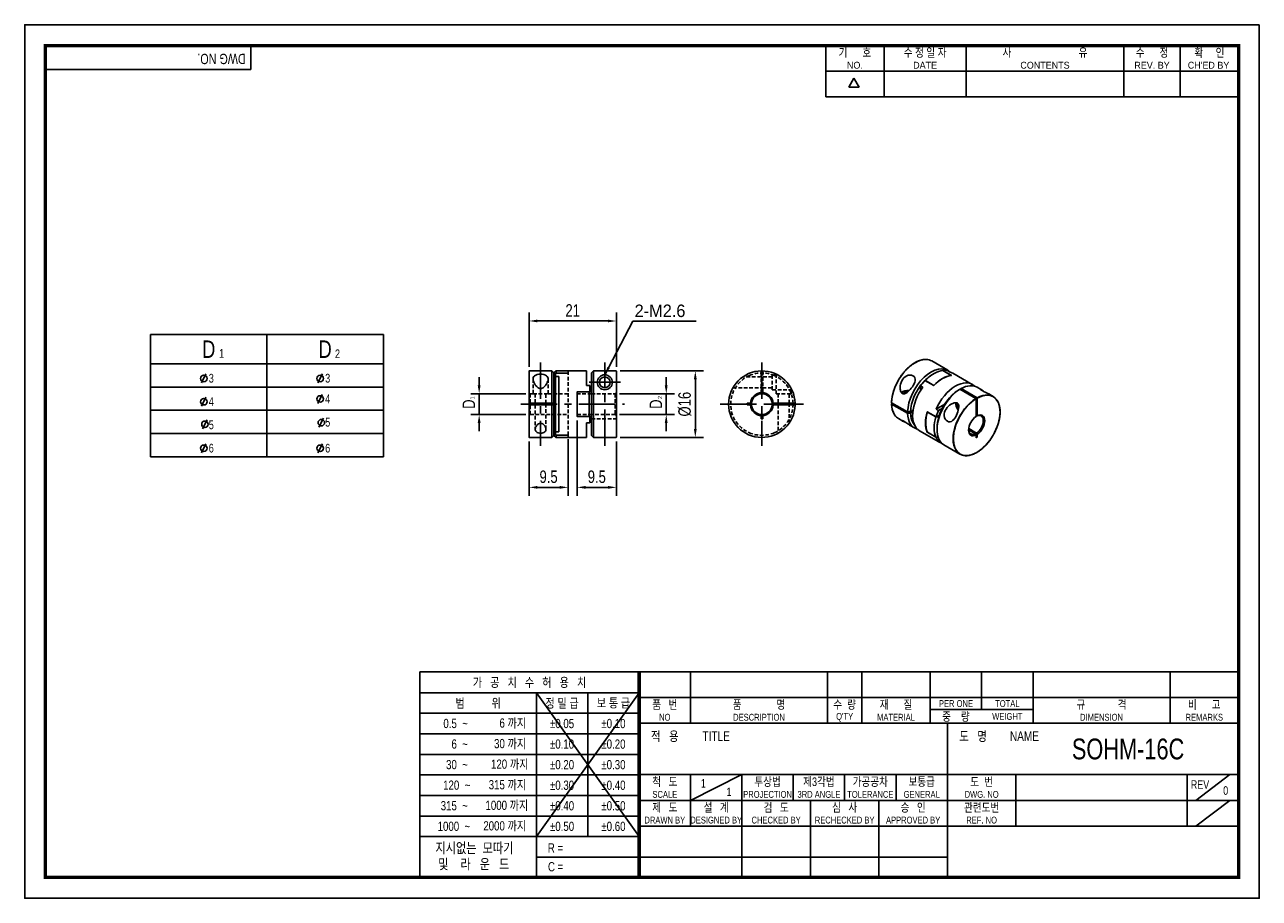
# Model space of a CAD drawing. Header units: millimetres. Extents: x 0 to 297, y 0 to 210.
import ezdxf
from ezdxf.enums import TextEntityAlignment as Align

# ---------------------------------------------------------------- set-up
doc = ezdxf.new("R2010")
doc.units = ezdxf.units.MM
doc.header["$LTSCALE"] = 7
for name, pattern in [('CENTER', [2, 1.25, -0.25, 0.25, -0.25]), ('CENTER2', [1.125, 0.75, -0.125, 0.125, -0.125]), ('DASHED', [0.75, 0.5, -0.25]), ('HIDDEN', [0.375, 0.25, -0.125]), ('HIDDEN2', [0.1875, 0.125, -0.0625]), ('PHANTOM2', [1.25, 0.625, -0.125, 0.125, -0.125, 0.125, -0.125])]:
    doc.linetypes.add(name, pattern=pattern)
doc.layers.get('0').update_dxf_attribs({"linetype": 'CONTINUOUS'})
doc.layers.get('Defpoints').update_dxf_attribs({"linetype": 'CONTINUOUS'})
for name, color, linetype in [('BM', 2, 'CONTINUOUS'), ('C', 1, 'CENTER2'), ('CT', 1, 'CENTER'), ('D', 7, 'CONTINUOUS'), ('DIM', 7, 'CONTINUOUS'), ('H', 3, 'HIDDEN'), ('HD', 4, 'DASHED'), ('P', 4, 'PHANTOM2')]:
    doc.layers.add(name, color=color, linetype=linetype)
doc.styles.get("Standard").update_dxf_attribs({"font": 'Gulim.ttf', "width": 0.8, "height": 3})
doc.dimstyles.new('LIM', dxfattribs={"dimtxt": 2, "dimasz": 2, "dimexe": 2, "dimexo": 1, "dimgap": 1, "dimtad": 1, "dimdec": 3, "dimzin": 9, "dimdsep": 46, "dimtxsty": 'Standard', "dimcen": 3, "dimclrd": 1, "dimclre": 1, "dimadec": 0, "dimazin": 0, "dimtfac": 1, "dimtdec": 3, "dimtmove": 0, "dimatfit": 3, "dimfxl": 0, "dimtolj": 1, "dimtzin": 0, "dimarcsym": 0})

# ---------------------------------------------------------------- blocks, each defined once
blk = doc.blocks.new('*D19')
at = {"layer": 'Defpoints', "color": 0}
for p in [(142.33, 138.78), (121.33, 126.73), (142.33, 126.73)]:
    blk.add_point(p, dxfattribs=at)
at = {"layer": 'DIM', "color": 1, "lineweight": -2}
for p, q in [((121.33, 127.73), (121.33, 140.78)), ((142.33, 127.73), (142.33, 140.78)), ((123.33, 138.78), (140.33, 138.78))]:
    blk.add_line(p, q, dxfattribs=at)
at = {"layer": 'DIM', "color": 1}
for points in [[(123.33, 139.11), (123.33, 138.45), (121.33, 138.78)], [(140.33, 139.11), (140.33, 138.45), (142.33, 138.78)]]:
    blk.add_solid(points, dxfattribs=at)
at = {"layer": 'DIM', "color": 0, "insert": (131.83, 141.32), "char_height": 3, "attachment_point": 5}
blk.add_mtext('\\A1;21', dxfattribs=at)
blk = doc.blocks.new('*D20')
at = {"layer": 'Defpoints', "color": 0}
for p in [(121.33, 110.83), (130.73, 111.37), (130.73, 98.78)]:
    blk.add_point(p, dxfattribs=at)
at = {"layer": 'DIM', "color": 1, "lineweight": -2}
for p, q in [((130.73, 110.37), (130.73, 96.78)), ((121.33, 109.83), (121.33, 96.78)), ((123.33, 98.78), (128.73, 98.78))]:
    blk.add_line(p, q, dxfattribs=at)
at = {"layer": 'DIM', "color": 1}
for points in [[(123.33, 99.12), (123.33, 98.45), (121.33, 98.78)], [(128.73, 99.12), (128.73, 98.45), (130.73, 98.78)]]:
    blk.add_solid(points, dxfattribs=at)
at = {"layer": 'DIM', "color": 0, "insert": (126.03, 101.32), "char_height": 3, "attachment_point": 5}
blk.add_mtext('\\A1;9.5', dxfattribs=at)
blk = doc.blocks.new('*D21')
at = {"layer": 'Defpoints', "color": 0}
for p in [(121.58, 121.28), (109.33, 116.28), (121.58, 116.28)]:
    blk.add_point(p, dxfattribs=at)
at = {"layer": 'DIM', "color": 1, "lineweight": -2}
for p, q in [((109.33, 123.28), (109.33, 125.28)), ((120.58, 121.28), (107.33, 121.28)), ((109.33, 121.28), (109.33, 116.28)), ((120.58, 116.28), (107.33, 116.28)), ((109.33, 114.28), (109.33, 112.28))]:
    blk.add_line(p, q, dxfattribs=at)
at = {"layer": 'DIM', "color": 1}
for points in [[(108.99, 123.28), (109.66, 123.28), (109.33, 121.28)], [(108.99, 114.28), (109.66, 114.28), (109.33, 116.28)]]:
    blk.add_solid(points, dxfattribs=at)
at = {"layer": 'DIM', "color": 0, "insert": (106.83, 118.78), "char_height": 3, "attachment_point": 5, "rotation": 90}
blk.add_mtext('\\A1;D', dxfattribs=at)
blk = doc.blocks.new('*D22')
at = {"layer": 'Defpoints', "color": 0}
for p in [(132.93, 115.83), (142.33, 110.83), (132.93, 98.78)]:
    blk.add_point(p, dxfattribs=at)
at = {"layer": 'DIM', "color": 1, "lineweight": -2}
for p, q in [((132.93, 114.83), (132.93, 96.78)), ((142.33, 109.83), (142.33, 96.78)), ((140.33, 98.78), (134.93, 98.78))]:
    blk.add_line(p, q, dxfattribs=at)
at = {"layer": 'DIM', "color": 1}
for points in [[(134.93, 99.12), (134.93, 98.45), (132.93, 98.78)], [(140.33, 99.12), (140.33, 98.45), (142.33, 98.78)]]:
    blk.add_solid(points, dxfattribs=at)
at = {"layer": 'DIM', "color": 0, "insert": (137.63, 101.32), "char_height": 3, "attachment_point": 5}
blk.add_mtext('\\A1;9.5', dxfattribs=at)
blk = doc.blocks.new('*D23')
at = {"layer": 'Defpoints', "color": 0}
for p in [(142.28, 126.78), (142.28, 110.78), (161.33, 110.78)]:
    blk.add_point(p, dxfattribs=at)
at = {"layer": 'DIM', "color": 1, "lineweight": -2}
for p, q in [((143.28, 126.78), (163.33, 126.78)), ((161.33, 124.78), (161.33, 112.78)), ((143.28, 110.78), (163.33, 110.78))]:
    blk.add_line(p, q, dxfattribs=at)
at = {"layer": 'DIM', "color": 1}
for points in [[(160.99, 124.78), (161.66, 124.78), (161.33, 126.78)], [(160.99, 112.78), (161.66, 112.78), (161.33, 110.78)]]:
    blk.add_solid(points, dxfattribs=at)
at = {"layer": 'DIM', "color": 0, "insert": (158.79, 118.78), "char_height": 3, "attachment_point": 5, "rotation": 90}
blk.add_mtext('\\A1;%%C16', dxfattribs=at)
blk = doc.blocks.new('*D24')
at = {"layer": 'Defpoints', "color": 0}
for p in [(142.08, 121.27), (142.08, 116.29), (154.33, 116.29)]:
    blk.add_point(p, dxfattribs=at)
at = {"layer": 'DIM', "color": 1, "lineweight": -2}
for p, q in [((154.33, 123.27), (154.33, 125.27)), ((143.08, 121.27), (156.33, 121.27)), ((154.33, 121.27), (154.33, 116.29)), ((143.08, 116.29), (156.33, 116.29)), ((154.33, 114.29), (154.33, 112.29))]:
    blk.add_line(p, q, dxfattribs=at)
at = {"layer": 'DIM', "color": 1}
for points in [[(153.99, 123.27), (154.66, 123.27), (154.33, 121.27)], [(153.99, 114.29), (154.66, 114.29), (154.33, 116.29)]]:
    blk.add_solid(points, dxfattribs=at)
at = {"layer": 'DIM', "color": 0, "insert": (151.83, 118.78), "char_height": 3, "attachment_point": 5, "rotation": 90}
blk.add_mtext('\\A1;D', dxfattribs=at)

msp = doc.modelspace()

# ---------------------------------------------------------------- linework, layer by layer
for p, q in [((54.437, 199.2323), (54.437, 205)), ((192.7139, 192.6407), (192.7139, 205)), ((206.7211, 192.6407), (206.7211, 205)), ((226.4959, 192.6407), (226.4959, 205)), ((264.3976, 192.6407), (264.3976, 205)), ((277.9928, 192.6407), (277.9928, 205)), ((54.437, 199.2323), (5, 199.2323)), ((192.7139, 198.8204), (291.588, 198.8204)), ((198.2565, 194.9765), (199.4924, 197.1172)), ((200.7283, 194.9765), (199.4924, 197.1172)), ((200.7283, 194.9765), (198.2565, 194.9765)), ((192.7139, 192.6407), (291.588, 192.6407)), ((30.2752, 135.5026), (30.2752, 106.1026)), ((30.2752, 135.5026), (86.2752, 135.5026)), ((86.2752, 135.5026), (86.2752, 106.1026)), ((43.6046, 126.0737), (42.5224, 123.8884)), ((71.6046, 126.0737), (70.5224, 123.8884)), ((43.6046, 120.4737), (42.5224, 118.2884)), ((71.5997, 121.1368), (70.5175, 118.9515)), ((43.8849, 115.0511), (42.8027, 112.8658)), ((71.8766, 115.4378), (70.7944, 113.2525)), ((43.6046, 109.2737), (42.5224, 107.0884)), ((71.6046, 109.2737), (70.5224, 107.0884)), ((30.2752, 106.1026), (86.2752, 106.1026)), ((95.0758, 54.437), (95.0758, 5)), ((147.8086, 54.437), (95.0758, 54.437)), ((292, 54.437), (147.8086, 54.437)), ((147.8086, 54.437), (147.8086, 5)), ((160.1679, 54.437), (160.1679, 42.0778)), ((193.1259, 54.437), (193.1259, 42.0778)), ((201.3654, 54.437), (201.3654, 42.0778)), ((217.8444, 54.437), (217.8444, 42.0778)), ((230.2037, 54.437), (230.2037, 45.3736)), ((242.563, 54.437), (242.563, 42.0778)), ((275.521, 54.437), (275.521, 42.0778)), ((147.8086, 49.4295), (95.0758, 49.4295)), ((147.8086, 49.4295), (123.0901, 14.8235)), ((123.0901, 49.4295), (147.8086, 14.8235)), ((123.0901, 49.4295), (123.0901, 5)), ((135.4493, 49.4295), (135.4493, 14.8235)), ((147.8086, 48.2574), (292, 48.2574)), ((217.8444, 45.3736), (242.563, 45.3736)), ((147.8086, 44.4858), (95.0758, 44.4858)), ((147.8086, 42.0778), (292, 42.0778)), ((221.9642, 5), (221.9642, 42.0778)), ((147.8086, 39.5421), (95.0758, 39.5421)), ((147.8086, 34.5984), (95.0758, 34.5984)), ((147.8086, 29.7185), (292, 29.7185)), ((160.1679, 23.5389), (172.5271, 29.7185)), ((160.1679, 29.7185), (160.1679, 17.3593)), ((172.5271, 29.7185), (172.5271, 5)), ((184.8864, 29.7185), (184.8864, 23.5389)), ((197.2457, 29.7185), (197.2457, 23.5389)), ((209.6049, 29.7185), (209.6049, 23.5389)), ((238.4432, 29.7185), (238.4432, 17.3593)), ((279.6407, 29.7185), (279.6407, 17.3593)), ((281.7006, 23.5389), (289.9401, 29.7185)), ((147.8086, 29.6547), (95.0758, 29.6547)), ((147.8086, 24.711), (95.0758, 24.711)), ((147.8086, 23.5389), (221.9642, 23.5389)), ((189.0061, 23.5389), (189.0061, 5)), ((205.4852, 23.5389), (205.4852, 5)), ((221.9642, 23.5389), (292, 23.5389)), ((281.7006, 17.3593), (289.9401, 23.5389)), ((147.8086, 19.7673), (95.0758, 19.7673)), ((147.8086, 17.3593), (292, 17.3593)), ((147.8086, 14.8235), (95.0758, 14.8235)), ((147.8086, 9.8798), (123.0901, 9.8798)), ((147.8086, 9.8798), (221.9642, 9.8798))]:
    msp.add_line(p, q)
at = {"color": 4}
for p, q in [((58.2752, 135.5026), (58.2752, 106.1026)), ((30.2752, 128.5026), (86.2752, 128.5026))]:
    msp.add_line(p, q, dxfattribs=at)
at = {"color": 1}
for p, q in [((30.2752, 122.9026), (86.2752, 122.9026)), ((30.2752, 117.3026), (86.2752, 117.3026)), ((30.2752, 111.7026), (86.2752, 111.7026))]:
    msp.add_line(p, q, dxfattribs=at)
msp.add_lwpolyline([(297, 210), (0, 210), (0, 0), (297, 0)], close=True)
msp.add_lwpolyline([(292, 205, 0.8, 0.8, 0), (5, 205, 0.8, 0.8, 0), (5, 5, 0.8, 0.8, 0), (292, 5, 0.8, 0.8, 0)], format="xyseb", close=True)
at = {"const_width": 0.824}
msp.add_lwpolyline([(147.8086, 5), (147.8086, 54.437)], dxfattribs=at)
for centre in [(43.086, 124.9698), (71.086, 124.9698), (43.086, 119.3698), (71.0812, 120.0329), (43.3663, 113.9472), (71.3581, 114.3339), (43.086, 108.1698), (71.086, 108.1698)]:
    msp.add_circle(centre, 0.787)
at = {"layer": 'BM', "linetype": 'Continuous'}
for p, q in [((222.0555, 126.9364), (218.2018, 129.1613)), ((121.3276, 126.733), (121.3276, 118.983)), ((126.8276, 126.783), (121.3776, 126.783)), ((126.8276, 118.983), (126.8276, 126.783)), ((127.3276, 126.283), (126.8276, 126.783)), ((127.8276, 126.783), (127.3276, 126.283)), ((127.3276, 125.6568), (127.3276, 126.283)), ((127.7276, 126.0909), (127.3276, 125.6568)), ((127.3276, 125.6568), (127.3276, 118.983)), ((127.7276, 126.1992), (130.7276, 126.1992)), ((127.7276, 126.1992), (127.7276, 125.3974)), ((127.7276, 125.3974), (127.7276, 112.1686)), ((127.7276, 125.3974), (128.5276, 125.3974)), ((130.6776, 126.783), (127.8276, 126.783)), ((127.8276, 126.2118), (127.8276, 126.783)), ((128.5276, 125.3974), (128.5276, 112.1686)), ((135.1276, 126.783), (130.7276, 126.783)), ((130.7276, 126.1992), (130.7276, 126.783)), ((135.1276, 126.783), (135.1276, 123.283)), ((136.8276, 126.7805), (136.3276, 126.2803)), ((136.3276, 121.783), (136.3276, 126.2803)), ((136.8276, 110.783), (136.8276, 126.7805)), ((136.8276, 126.7805), (142.2776, 126.7805)), ((142.3276, 110.833), (142.3276, 126.7305)), ((218.7626, 126.1319), (218.409, 125.9278)), ((220.8132, 126.9208), (222.9345, 125.696)), ((220.8132, 126.9208), (220.8132, 126.8715)), ((222.8769, 125.7139), (220.8617, 126.8774)), ((222.8888, 125.7117), (220.8705, 126.8771)), ((221.8739, 126.8785), (222.4396, 126.5519)), ((227.9245, 123.5479), (223.2576, 126.2423)), ((132.9276, 115.783), (132.9276, 121.783)), ((135.9276, 121.783), (132.9276, 121.783)), ((135.9276, 123.283), (135.1276, 123.283)), ((135.9276, 121.783), (135.9276, 123.283)), ((135.934, 121.783), (136.3276, 121.783)), ((136.3276, 115.783), (136.3276, 121.783)), ((215.5099, 123.2042), (216.0756, 122.8776)), ((215.5099, 123.2042), (215.5099, 122.0433)), ((216.3669, 124.2452), (216.2877, 124.1918)), ((216.2877, 124.1654), (216.2877, 124.1918)), ((216.5706, 124.4713), (218.6919, 123.2465)), ((216.6635, 124.4536), (218.6788, 123.2901)), ((224.9851, 122.374), (224.6316, 122.1697)), ((224.9851, 122.374), (228.8389, 120.149)), ((224.9994, 122.3821), (225.268, 122.5373)), ((225.268, 122.5373), (229.1217, 120.3123)), ((230.182, 122.2445), (229.1266, 122.8539)), ((121.3276, 118.583), (121.3276, 118.983)), ((121.3276, 118.983), (121.3776, 118.983)), ((126.8276, 118.983), (121.3776, 118.983)), ((126.8276, 118.983), (127.3276, 118.983)), ((127.3276, 118.583), (127.3276, 118.983)), ((135.8276, 115.8144), (135.8276, 121.7515)), ((173.7811, 118.983), (174.5879, 118.983)), ((173.7811, 118.583), (173.7811, 118.983)), ((174.5879, 118.983), (174.8387, 118.983)), ((179.8227, 118.983), (180.0734, 118.983)), ((180.0734, 118.983), (185.2781, 118.983)), ((185.2781, 118.983), (185.3282, 118.983)), ((212.4004, 116.9065), (208.5467, 119.1314)), ((208.5467, 118.8457), (208.7942, 118.9886)), ((212.4004, 116.5799), (208.5467, 118.8048)), ((228.8742, 115.8381), (228.8742, 120.0877)), ((229.1571, 120.251), (229.1571, 116.0014)), ((232.9803, 120.6289), (231.9224, 121.2397)), ((121.3276, 118.583), (121.3276, 110.833)), ((121.3776, 118.583), (121.3276, 118.583)), ((126.8276, 118.583), (121.3776, 118.583)), ((126.8276, 110.783), (126.8276, 118.583)), ((127.3276, 118.583), (126.8276, 118.583)), ((127.3276, 118.583), (127.3276, 111.9091)), ((174.5879, 118.583), (173.7811, 118.583)), ((174.8387, 118.583), (174.5879, 118.583)), ((180.0734, 118.583), (179.8227, 118.583)), ((185.2781, 118.583), (180.0734, 118.583)), ((185.3282, 118.583), (185.2781, 118.583)), ((212.4004, 116.9065), (213.1076, 116.9066)), ((213.1076, 116.58), (212.4004, 116.5799)), ((213.688, 117.2416), (213.1076, 116.9066)), ((213.1076, 116.58), (213.6451, 116.8903)), ((219.2461, 115.7149), (217.1248, 116.9397)), ((219.1665, 115.7249), (217.1512, 116.8884)), ((220.046, 116.1767), (219.2461, 115.7149)), ((219.2474, 117.5936), (221.3263, 118.7939)), ((219.8131, 117.267), (219.2474, 117.5936)), ((219.8131, 117.267), (220.758, 117.8126)), ((228.9803, 115.8987), (228.8742, 115.96)), ((229.1571, 116.0014), (228.9803, 115.8987)), ((135.9276, 115.783), (132.9276, 115.783)), ((135.1276, 114.283), (135.1276, 110.783)), ((135.9276, 114.283), (135.1276, 114.283)), ((135.9276, 114.283), (135.9276, 115.783)), ((136.3276, 115.783), (135.934, 115.783)), ((136.3276, 111.283), (136.3276, 115.783)), ((210.2018, 115.3049), (211.2596, 114.6942)), ((213, 113.6893), (214.0555, 113.08)), ((219.3227, 115.7592), (219.9125, 115.773)), ((219.4697, 113.0679), (219.4697, 112.6597)), ((227.0945, 112.9181), (228.9803, 111.8293)), ((121.3776, 110.783), (126.8276, 110.783)), ((126.8276, 110.783), (127.3276, 111.283)), ((127.3276, 111.9091), (127.7276, 111.4751)), ((127.3276, 111.283), (127.3276, 111.9091)), ((127.3276, 111.283), (127.8276, 110.783)), ((127.7276, 112.1686), (127.7276, 111.3668)), ((127.7276, 112.1686), (128.5276, 112.1686)), ((127.7276, 111.3668), (130.7276, 111.3668)), ((127.8276, 110.783), (127.8276, 111.3541)), ((127.8276, 110.783), (130.6776, 110.783)), ((130.7276, 110.783), (130.7276, 111.3668)), ((130.7276, 110.783), (135.1276, 110.783)), ((136.3276, 111.283), (136.8276, 110.783)), ((136.8276, 110.783), (142.2776, 110.783)), ((215.2576, 112.3859), (219.9245, 109.6915)), ((217.1248, 112.0407), (217.1407, 112.0499)), ((219.2461, 110.816), (217.1248, 112.0407)), ((217.1512, 112.0408), (219.1665, 110.8773)), ((217.159, 112.0316), (219.1774, 110.8663)), ((219.7269, 110.8697), (219.2214, 110.8578)), ((219.2461, 110.816), (219.3227, 110.8602)), ((219.8131, 109.9186), (219.2474, 110.2451)), ((220.0748, 110.0697), (219.8131, 109.9186)), ((228.6975, 111.666), (227.0768, 112.6017)), ((228.8742, 111.3592), (228.6975, 111.666)), ((228.8742, 110.7005), (228.8742, 111.3592)), ((228.8742, 111.0271), (229.1571, 110.8638)), ((229.1571, 110.8638), (228.8742, 110.7005)), ((228.9803, 111.8293), (229.1571, 111.5225)), ((229.1571, 111.5225), (229.1571, 110.8638)), ((221.1266, 108.9975), (224.9803, 106.7725))]:
    msp.add_line(p, q, dxfattribs=at)
at = {"layer": 'BM', "linetype": 'HIDDEN2'}
for p, q in [((127.3276, 125.6568), (127.7963, 126.1654)), ((127.7963, 126.1654), (127.7276, 126.0909)), ((127.7276, 125.3974), (128.5276, 125.3974)), ((136.3276, 121.275), (136.3276, 116.291)), ((127.7963, 111.4006), (127.3276, 111.9091)), ((127.7276, 111.4751), (127.7963, 111.4006))]:
    msp.add_line(p, q, dxfattribs=at)
at = {"layer": 'BM', "linetype": 'Continuous'}
for radius in [1.8, 1.3]:
    msp.add_circle((139.5526, 124.033), radius, dxfattribs=at)
for centre, radius, start, end in [((121.3776, 126.733), 0.05, 90, 180), ((130.6776, 126.733), 0.05, 0, 90), ((142.2776, 126.7305), 0.05, 359.990935, 89.991042), ((177.3307, 118.783), 8, 1.432544, 358.567456), ((222.8638, 125.6684), 0.05, 29.3435, 60), ((132.9776, 121.733), 0.05, 90, 180), ((135.8572, 121.7533), 0.0297, 86.78028, 183.466706), ((216.4473, 124.6614), 0.2999, 309.833443, 316.135373), ((177.3307, 118.783), 2.75, 4.170648, 175.829352), ((177.3307, 118.783), 2.5, 175.411434, 184.588566), ((177.3307, 118.783), 2.5, 4.588566, 175.411434), ((177.3307, 118.783), 2.5, 355.411434, 4.588566), ((177.3307, 118.783), 8, 358.567456, 1.432544), ((213.3946, 118.7567), 4.8629, 179.195635, 211.589664), ((228.7965, 120.0837), 0.0778, 2.957845, 57.031749), ((229.0795, 120.2471), 0.0776, 2.902671, 57.086923), ((132.9776, 115.833), 0.05, 180, 270), ((177.3307, 118.783), 2.75, 184.170648, 355.829352), ((177.3307, 118.783), 2.5, 184.588566, 355.411434), ((224.1393, 114.4837), 7.4104, 160.919647, 199.131124), ((217.184, 116.8922), 0.05, 136.744899, 163.910662), ((135.8572, 115.8126), 0.0297, 176.488176, 273.264838), ((121.3776, 110.833), 0.05, 180, 270), ((130.6776, 110.833), 0.05, 270, 0), ((142.2776, 110.833), 0.05, 270, 0), ((217.184, 112.0749), 0.05, 203.387007, 240)]:
    msp.add_arc(centre, radius, start, end, dxfattribs=at)
for centre, major_axis, ratio, start_param, end_param in [((214.2018, 122.2331), (4, 6.9282), 0.57735027, 0.27588728, 2.33119189), ((218.0555, 120.0082), (4, 6.9282), 0.57735027, 6.13235386, 8.61437719), ((214.2018, 122.2331), (4, 6.9282), 0.57735027, 0, 0.27588728), ((218.409, 119.804), (3.75, 6.4952), 0.57735027, 0.78539816, 1.19691501), ((218.7626, 119.5999), (4, 6.9282), 0.57735027, 0.40523802, 1.1655583), ((220.7779, 118.4364), (4, 6.9282), 0.57735027, 0.40523802, 1.1655583), ((220.8132, 118.416), (4, 6.9282), 0.57735027, 0.40100139, 1.16979494), ((218.6919, 119.6407), (4, 6.9282), 0.57735027, 0.18799175, 0.40100139), ((219.2576, 119.3141), (-4, -6.9282), 0.57735027, 3.14159265, 3.3295844), ((222.8638, 125.6684), (-0.025, -0.0433), 0.57735027, 3.14159265, 3.54683068), ((222.8638, 125.6684), (-0.0058, 0.0497), 0.75036737, 5.10844725, 5.77457469), ((212.4163, 121.0186), (1.8, 0), 0.57735027, 1.37619753, 2.57649841), ((212.4163, 121.0186), (1.3, 0), 0.57735027, 1.53200613, 2.75647357), ((218.409, 119.804), (3.75, 6.4952), 0.57735027, 1.19691501, 2.32952466), ((219.2576, 119.3141), (4, 6.9282), 0.57735027, 1.38280458, 3.14159265), ((218.6919, 119.6407), (4, 6.9282), 0.57735027, 1.16979494, 1.38280458), ((218.6919, 123.2598), (0.025, 0.0433), 0.57735027, 1.1655583, 1.80214149), ((218.6919, 123.2598), (-0.036, 0.0347), 0.32189358, 4.52857343, 5.36820566), ((225.1266, 115.9257), (-4, -6.9282), 0.57735027, 3.95199342, 6.28318531), ((223.9245, 116.6197), (-4, -6.9282), 0.57735027, 2.99076121, 4.90038073), ((224.773, 116.1298), (-3.75, -6.4952), 0.57735027, 3.95366065, 5.0862703), ((229.0157, 113.6803), (3.975, 6.8849), 0.57735027, 0.81055805, 7.04342358), ((225.1266, 115.9257), (-4, -6.9282), 0.57735027, 3.14159265, 3.90198821), ((214.2018, 122.2331), (4, 6.9282), 0.57735027, 2.3811971, 2.86517823), ((228.9803, 113.7007), (-4, -6.9282), 0.57735027, 3.95199342, 6.00721553), ((225.2857, 118.0792), (-0.9, 1.5588), 0.57735027, 0.56218813, 1.76720804), ((225.2857, 118.0792), (-0.65, 1.1258), 0.57735027, 0.38465967, 1.6117436), ((228.9803, 113.7007), (-4, -6.9282), 0.57735027, 3.41863251, 3.90198821), ((228.9803, 113.7007), (-4, -6.9282), 0.57735027, 2.86414626, 3.41863251), ((214.2018, 122.2331), (4, 6.9282), 0.57735027, 2.86517823, 3.14159265), ((218.0555, 120.0082), (4, 6.9282), 0.57735027, 2.3811971, 3.2924241), ((218.409, 119.804), (3.75, 6.4952), 0.57735027, 2.38286432, 2.94909433), ((222.3688, 117.5178), (-4, -6.9282), 0.57735027, 5.11339037, 5.88218392), ((222.4042, 117.4974), (-4, -6.9282), 0.57735027, 5.117627, 5.87794729), ((217.184, 116.8922), (0.048, -0.0139), 0.32189358, 3.14206506, 4.0565723), ((217.184, 116.8922), (-0.025, -0.0433), 0.57735027, 4.48104382, 5.117627), ((224.4902, 116.2931), (-4, -6.9282), 0.57735027, 4.90038073, 5.11339037), ((229.0157, 113.6803), (1.375, 2.3816), 0.57735027, 0.8581897, 3.85419928), ((228.8389, 113.7824), (-1.25, -2.1651), 0.57735027, 0.86548374, 3.84690524), ((229.0157, 113.6803), (-1.375, -2.3816), 0.57735027, 0.8581897, 3.85419928), ((224.4195, 116.3339), (-4, -6.9282), 0.57735027, 5.117627, 5.87794729), ((224.773, 116.1298), (-3.75, -6.4952), 0.57735027, 5.0862703, 5.49778714), ((217.184, 112.0749), (0.0459, 0.0198), 0.75036737, 3.14208066, 3.65020328), ((217.184, 112.0749), (0.025, 0.0433), 0.57735027, 2.73635463, 3.14159265), ((224.4902, 116.2931), (-4, -6.9282), 0.57735027, 5.88218392, 6.09519356), ((223.9245, 116.6197), (4, 6.9282), 0.57735027, 2.95360091, 3.2924241), ((228.8389, 113.7824), (1.25, 2.1651), 0.57735027, 2.40502206, 3.84690524), ((228.9803, 113.7007), (-4, -6.9282), 0.57735027, 6.00721553, 6.56015601)]:
    msp.add_ellipse(centre, major_axis=major_axis, ratio=ratio, start_param=start_param, end_param=end_param, dxfattribs=at)
for points, knots in [([(216.9462, 129.5308), (216.902, 129.5342), (216.7947, 129.5422), (216.5946, 129.5405), (216.3612, 129.5257), (216.1213, 129.4953), (215.878, 129.4502), (215.6312, 129.3903), (215.3814, 129.3157), (215.1293, 129.2266), (214.8753, 129.1232), (214.62, 129.0056), (214.3638, 128.8742), (214.1073, 128.7292), (213.8511, 128.5709), (213.5956, 128.3997), (213.3414, 128.2159), (213.089, 128.0199), (212.8389, 127.8121), (212.5916, 127.5929), (212.3476, 127.3627), (212.1074, 127.1221), (211.8714, 126.8716), (211.6403, 126.6116), (211.4144, 126.3426), (211.1941, 126.0653), (210.98, 125.7802), (210.7725, 125.4878), (210.5719, 125.1889), (210.3788, 124.8839), (210.1934, 124.5735), (210.0163, 124.2583), (209.8476, 123.939), (209.6878, 123.6162), (209.5372, 123.2906), (209.3962, 122.9629), (209.2649, 122.6337), (209.1437, 122.3036), (209.0328, 121.9734), (208.9324, 121.6437), (208.8428, 121.3152), (208.7641, 120.9885), (208.6965, 120.6643), (208.6402, 120.3435), (208.5951, 120.0259), (208.5619, 119.715), (208.54, 119.4171), (208.5352, 119.2455), (208.5328, 119.1526)], [0, 0, 0, 0, 0.01183082, 0.03380166, 0.05578905, 0.07779143, 0.09980673, 0.12183268, 0.143867, 0.16590761, 0.18795265, 0.21000057, 0.2320501, 0.25410023, 0.27615002, 0.29819899, 0.32024679, 0.34229322, 0.36433816, 0.38638157, 0.40842346, 0.4304639, 0.45250298, 0.4745408, 0.49657749, 0.51861321, 0.54064809, 0.5626823, 0.58471598, 0.6067493, 0.62878242, 0.65081551, 0.6728487, 0.69488212, 0.71691594, 0.73895033, 0.76098545, 0.78302145, 0.80505851, 0.82709677, 0.84913638, 0.87117748, 0.8932202, 0.91526464, 0.93731086, 0.9593589, 0.98140873, 1, 1, 1, 1]), ([(124.1026, 122.5642), (123.8136, 122.5642), (123.55, 122.699), (123.1305, 123.0296), (122.9618, 123.227), (122.5403, 123.8262), (122.3628, 124.248), (122.2668, 125.0133), (122.3609, 125.369), (122.9798, 125.864), (123.5273, 125.9996), (124.6618, 126.002), (125.2152, 125.868), (125.8406, 125.3758), (125.938, 125.0223), (125.8442, 124.2515), (125.6664, 123.8288), (125.2437, 123.2274), (125.0753, 123.0303), (124.655, 122.6988), (124.3915, 122.5642), (124.1026, 122.5642)], [0, 0, 0, 0, 0.0625, 0.0625, 0.125, 0.125, 0.25, 0.25, 0.375, 0.375, 0.5, 0.5, 0.625, 0.625, 0.75, 0.75, 0.875, 0.875, 0.9375, 0.9375, 1, 1, 1, 1]), ([(127.8276, 126.2118), (127.8276, 126.2102), (127.827, 126.208), (127.8259, 126.2055), (127.8251, 126.2036), (127.824, 126.2015), (127.8227, 126.1993)], [0, 0, 0, 0, 0.190923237, 0.190923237, 0.190923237, 0.332297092, 0.332297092, 0.332297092, 0.332297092]), ([(211.1435, 121.3298), (210.9392, 121.4478), (210.8032, 121.6947), (210.6453, 122.2158), (210.615, 122.4973), (210.619, 123.333), (210.7482, 123.897), (211.26, 124.8956), (211.6683, 125.345), (212.6809, 125.8284), (213.2805, 125.8384), (214.0863, 125.3792), (214.2671, 124.9223), (214.1359, 123.934), (213.8635, 123.4086), (213.212, 122.4797), (212.8309, 122.0597), (212.2288, 121.5661), (212.0208, 121.4226), (211.5845, 121.2433), (211.3478, 121.2119), (211.1435, 121.3298)], [0, 0, 0, 0, 0.0625, 0.0625, 0.125, 0.125, 0.25, 0.25, 0.375, 0.375, 0.5, 0.5, 0.625, 0.625, 0.75, 0.75, 0.875, 0.875, 0.9375, 0.9375, 1, 1, 1, 1]), ([(220.8707, 126.8769), (220.8702, 126.8772), (220.8693, 126.8775), (220.8682, 126.8776), (220.8666, 126.8778), (220.8644, 126.8777), (220.8617, 126.8774)], [0.696801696, 0.696801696, 0.696801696, 0.696801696, 0.822840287, 0.822840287, 0.822840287, 1, 1, 1, 1]), ([(230.7638, 121.8026), (230.5979, 121.9414), (230.4573, 122.0564), (230.1696, 122.2633), (230.0493, 122.3197), (229.9893, 122.3004), (229.9903, 122.2764), (230.0718, 122.1869), (230.1602, 122.1177), (230.4461, 121.953), (230.6373, 121.861), (231.0023, 121.6926), (231.1833, 121.6117), (231.5626, 121.4331), (231.7587, 121.3334), (231.9258, 121.2372)], [0.167880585, 0.167880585, 0.167880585, 0.167880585, 0.25, 0.25, 0.375, 0.375, 0.4375, 0.4375, 0.5, 0.5, 0.5625, 0.5625, 0.625, 0.625, 0.704935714, 0.704935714, 0.704935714, 0.704935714]), ([(208.5467, 118.8048), (208.5444, 118.8061), (208.5424, 118.8076), (208.5406, 118.8091), (208.5375, 118.8117), (208.5351, 118.8148), (208.5337, 118.8179), (208.5323, 118.821), (208.5318, 118.8243), (208.5322, 118.8275), (208.5326, 118.8308), (208.5341, 118.834), (208.5363, 118.8369), (208.5386, 118.8399), (208.5418, 118.8427), (208.5456, 118.845), (208.546, 118.8452), (208.5463, 118.8455), (208.5467, 118.8457)], [0, 0, 0, 0, 0.12109108, 0.12109108, 0.12109108, 0.33578319, 0.33578319, 0.33578319, 0.55049793, 0.55049793, 0.55049793, 0.76526946, 0.76526946, 0.76526946, 0.98010745, 0.98010745, 0.98010745, 1, 1, 1, 1]), ([(208.5321, 119.1527), (208.532, 119.1519), (208.532, 119.1512), (208.5321, 119.1505), (208.5324, 119.1473), (208.5336, 119.144), (208.5357, 119.141), (208.5378, 119.138), (208.5408, 119.1352), (208.5445, 119.1328), (208.5452, 119.1323), (208.5459, 119.1319), (208.5467, 119.1314)], [0.481984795, 0.481984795, 0.481984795, 0.481984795, 0.530317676, 0.530317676, 0.530317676, 0.745168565, 0.745168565, 0.745168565, 0.959952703, 0.959952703, 0.959952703, 1, 1, 1, 1]), ([(224.3797, 119.0258), (224.584, 118.9079), (224.6751, 118.6869), (224.7379, 118.2206), (224.7177, 117.9684), (224.592, 117.2029), (224.4193, 116.6641), (223.9461, 115.6432), (223.6279, 115.1417), (222.8403, 114.5285), (222.3573, 114.4511), (221.5533, 114.9092), (221.2568, 115.4329), (221.1626, 116.5514), (221.3437, 117.1295), (221.955, 118.0816), (222.3797, 118.4764), (223.1038, 118.8996), (223.3623, 119.014), (223.8939, 119.1382), (224.1754, 119.1438), (224.3797, 119.0258)], [0, 0, 0, 0, 0.0625, 0.0625, 0.125, 0.125, 0.25, 0.25, 0.375, 0.375, 0.5, 0.5, 0.625, 0.625, 0.75, 0.75, 0.875, 0.875, 0.9375, 0.9375, 1, 1, 1, 1]), ([(226.2411, 106.4024), (226.2664, 106.4002), (226.3579, 106.3923), (226.5401, 106.3922), (226.7721, 106.4037), (227.0112, 106.4311), (227.2537, 106.4731), (227.4999, 106.53), (227.7491, 106.6016), (228.0008, 106.6877), (228.2545, 106.7883), (228.5096, 106.9029), (228.7656, 107.0315), (229.022, 107.1737), (229.2784, 107.3293), (229.534, 107.4979), (229.7885, 107.6791), (230.0414, 107.8727), (230.292, 108.0781), (230.5399, 108.295), (230.7846, 108.523), (231.0257, 108.7614), (231.2625, 109.01), (231.4947, 109.2681), (231.7217, 109.5353), (231.9432, 109.8109), (232.1586, 110.0945), (232.3675, 110.3854), (232.5695, 110.683), (232.7642, 110.9868), (232.9512, 111.2962), (233.1301, 111.6104), (233.3005, 111.9289), (233.4622, 112.251), (233.6147, 112.5761), (233.7577, 112.9035), (233.891, 113.2324), (234.0143, 113.5624), (234.1274, 113.8926), (234.2299, 114.2225), (234.3218, 114.5513), (234.4027, 114.8784), (234.4726, 115.2031), (234.5313, 115.5248), (234.5786, 115.8428), (234.6145, 116.1564), (234.6388, 116.465), (234.6516, 116.7681), (234.6528, 117.0649), (234.6424, 117.3549), (234.6203, 117.6375), (234.5867, 117.9121), (234.5415, 118.1781), (234.485, 118.435), (234.417, 118.6822), (234.338, 118.9192), (234.2477, 119.1459), (234.1473, 119.3598), (234.0404, 119.5562), (233.9705, 119.6634), (233.9329, 119.7206)], [0, 0, 0, 0, 0.00539582, 0.02284348, 0.04030447, 0.05777766, 0.07526148, 0.09275412, 0.11025378, 0.12775876, 0.14526754, 0.16277884, 0.18029161, 0.19780502, 0.21531828, 0.23283095, 0.25034275, 0.26785349, 0.28536305, 0.3028714, 0.32037854, 0.33788451, 0.35538938, 0.37289324, 0.39039619, 0.40789833, 0.42539978, 0.44290067, 0.46040112, 0.47790126, 0.49540121, 0.5129011, 0.53040106, 0.54790119, 0.5654016, 0.58290243, 0.60040381, 0.61790588, 0.63540875, 0.65291255, 0.67041741, 0.68792343, 0.70543071, 0.72293933, 0.74044937, 0.75796086, 0.77547377, 0.79298805, 0.81050356, 0.82802007, 0.84553724, 0.86305444, 0.88057086, 0.89808556, 0.91559735, 0.9331048, 0.95060623, 0.96809983, 0.98558367, 1, 1, 1, 1]), ([(124.1026, 111.8261), (124.5105, 111.8261), (124.8906, 111.9383), (125.342, 112.313), (125.4216, 112.5658), (125.376, 113.1027), (125.2577, 113.391), (124.9432, 113.7904), (124.8151, 113.9171), (124.4986, 114.1183), (124.3015, 114.1903), (123.8984, 114.1892), (123.7014, 114.1159), (123.3867, 113.9142), (123.2585, 113.7865), (122.9481, 113.3908), (122.8281, 113.0982), (122.7841, 112.5644), (122.8638, 112.3124), (123.3136, 111.939), (123.6946, 111.8261), (124.1026, 111.8261)], [0, 0, 0, 0, 0.125, 0.125, 0.25, 0.25, 0.375, 0.375, 0.4375, 0.4375, 0.5, 0.5, 0.5625, 0.5625, 0.625, 0.625, 0.75, 0.75, 0.875, 0.875, 1, 1, 1, 1]), ([(213.0022, 113.6885), (212.835, 113.7852), (212.6506, 113.9053), (212.3013, 114.1481), (212.1415, 114.2638), (211.8121, 114.4964), (211.6375, 114.6154), (211.353, 114.7793), (211.2496, 114.8206), (211.133, 114.8455), (211.1122, 114.834), (211.1264, 114.7726), (211.2373, 114.6956), (211.5592, 114.5506), (211.728, 114.4868), (211.9296, 114.4131)], [0.294540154, 0.294540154, 0.294540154, 0.294540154, 0.375, 0.375, 0.4375, 0.4375, 0.5, 0.5, 0.5625, 0.5625, 0.625, 0.625, 0.75, 0.75, 0.831827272, 0.831827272, 0.831827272, 0.831827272]), ([(219.1665, 115.7249), (219.1676, 115.7289), (219.1696, 115.7327), (219.1721, 115.7361), (219.1747, 115.7395), (219.1779, 115.7425), (219.1815, 115.745), (219.1835, 115.7465), (219.1857, 115.7478), (219.188, 115.7489)], [0, 0, 0, 0, 0.190923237, 0.190923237, 0.190923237, 0.383380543, 0.383380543, 0.383380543, 0.494745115, 0.494745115, 0.494745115, 0.494745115]), ([(127.8227, 111.3666), (127.8241, 111.3642), (127.8253, 111.362), (127.8261, 111.3599), (127.8271, 111.3576), (127.8276, 111.3556), (127.8276, 111.3541)], [0.668033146, 0.668033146, 0.668033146, 0.668033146, 0.822840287, 0.822840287, 0.822840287, 1, 1, 1, 1]), ([(219.2214, 110.8578), (219.2131, 110.8576), (219.2046, 110.8582), (219.1968, 110.8597), (219.1913, 110.8607), (219.186, 110.8622), (219.1814, 110.8643), (219.1776, 110.866), (219.1742, 110.868), (219.1716, 110.8704), (219.1693, 110.8725), (219.1675, 110.8748), (219.1665, 110.8773)], [0, 0, 0, 0, 0.36609312, 0.36609312, 0.36609312, 0.61908081, 0.61908081, 0.61908081, 0.82284029, 0.82284029, 0.82284029, 1, 1, 1, 1])]:
    msp.add_open_spline(points, degree=3, knots=knots, dxfattribs=at)
at = {"layer": 'BM', "linetype": 'HIDDEN2'}
for points, knots in [([(127.7963, 126.1654), (127.8019, 126.1715), (127.8075, 126.1779), (127.8123, 126.1842), (127.8157, 126.1886), (127.8188, 126.193), (127.8213, 126.197), (127.8234, 126.2003), (127.825, 126.2034), (127.8261, 126.206), (127.8271, 126.2083), (127.8276, 126.2103), (127.8276, 126.2118)], [0, 0, 0, 0, 0.36609312, 0.36609312, 0.36609312, 0.61908081, 0.61908081, 0.61908081, 0.82284029, 0.82284029, 0.82284029, 1, 1, 1, 1]), ([(127.8227, 126.1993), (127.8223, 126.1985), (127.8218, 126.1977), (127.8213, 126.1969), (127.8186, 126.1926), (127.8152, 126.1879), (127.8115, 126.1832), (127.8069, 126.1772), (127.8016, 126.1712), (127.7963, 126.1654)], [0.332297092, 0.332297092, 0.332297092, 0.332297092, 0.383380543, 0.383380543, 0.383380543, 0.654282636, 0.654282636, 0.654282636, 1, 1, 1, 1]), ([(127.7963, 111.4006), (127.8019, 111.3944), (127.8075, 111.388), (127.8123, 111.3817), (127.8157, 111.3774), (127.8188, 111.373), (127.8213, 111.369), (127.8218, 111.3682), (127.8223, 111.3674), (127.8227, 111.3666)], [0, 0, 0, 0, 0.366093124, 0.366093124, 0.366093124, 0.619080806, 0.619080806, 0.619080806, 0.668033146, 0.668033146, 0.668033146, 0.668033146]), ([(127.8276, 111.3541), (127.8276, 111.3558), (127.827, 111.358), (127.8259, 111.3605), (127.8248, 111.363), (127.8232, 111.366), (127.8213, 111.3691), (127.8186, 111.3734), (127.8152, 111.3781), (127.8115, 111.3828), (127.8069, 111.3887), (127.8016, 111.3948), (127.7963, 111.4006)], [0, 0, 0, 0, 0.19092324, 0.19092324, 0.19092324, 0.38338054, 0.38338054, 0.38338054, 0.65428264, 0.65428264, 0.65428264, 1, 1, 1, 1])]:
    msp.add_open_spline(points, degree=3, knots=knots, dxfattribs=at)
at = {"layer": 'C'}
msp.add_line((147.8086, 49.4295), (147.8086, 49.3961), dxfattribs=at)
at = {"layer": 'CT'}
for p, q in [((124.1026, 128.783), (124.1026, 108.783)), ((139.5526, 108.783), (139.5526, 128.7805)), ((177.3307, 128.783), (177.3307, 108.783)), ((135.7526, 124.033), (143.3526, 124.033)), ((119.3276, 118.783), (144.3276, 118.783)), ((167.3307, 118.783), (187.3307, 118.783))]:
    msp.add_line(p, q, dxfattribs=at)
at = {"layer": 'H'}
msp.add_line((147.8086, 49.3128), (147.8086, 49.2711), dxfattribs=at)
at = {"layer": 'HD', "linetype": 'HIDDEN2'}
for p, q in [((122.3026, 124.8174), (122.3026, 121.283)), ((125.9026, 121.283), (125.9026, 124.817)), ((130.7276, 111.3668), (130.7276, 126.1992)), ((177.1307, 125.333), (172.7352, 125.333)), ((177.1307, 126.2803), (177.1307, 126.7805)), ((177.1307, 126.2803), (177.1307, 121.783)), ((177.5307, 126.7805), (177.5307, 126.2803)), ((177.5307, 121.783), (177.5307, 126.2803)), ((179.8307, 125.333), (177.5307, 125.333)), ((179.8307, 122.233), (179.8307, 125.833)), ((181.1119, 125.833), (179.8307, 125.833)), ((180.7807, 125.9998), (180.7807, 121.283)), ((170.3738, 122.733), (177.1307, 122.733)), ((177.1307, 121.783), (177.1307, 121.275)), ((177.5307, 122.733), (179.8307, 122.733)), ((177.5307, 121.275), (177.5307, 121.783)), ((179.8307, 122.233), (184.5474, 122.233)), ((184.3807, 121.283), (184.3807, 122.5642)), ((121.5776, 121.283), (121.3276, 121.533)), ((121.5776, 121.283), (121.5776, 118.983)), ((122.3026, 121.283), (121.5776, 121.283)), ((122.3026, 121.283), (125.9026, 121.283)), ((122.8026, 121.283), (122.8026, 118.983)), ((125.4026, 118.983), (125.4026, 121.283)), ((130.7276, 121.283), (125.9026, 121.283)), ((126.8276, 118.583), (126.8276, 118.983)), ((136.3276, 121.283), (132.9276, 121.283)), ((136.3276, 121.275), (142.0776, 121.275)), ((142.0776, 121.275), (142.3276, 121.5257)), ((142.0776, 121.275), (142.0776, 116.291)), ((180.7807, 121.283), (184.3807, 121.283)), ((181.2807, 121.283), (181.2807, 118.983)), ((183.8807, 118.983), (183.8807, 121.283)), ((121.3276, 116.033), (121.5776, 116.283)), ((121.5776, 116.283), (121.5776, 118.583)), ((121.5776, 116.283), (130.7276, 116.283)), ((122.8026, 118.583), (122.8026, 112.7483)), ((125.4026, 112.7485), (125.4026, 118.583)), ((132.9276, 116.283), (136.3276, 116.283)), ((142.0776, 116.291), (136.3276, 116.291)), ((142.3276, 116.0403), (142.0776, 116.291)), ((177.1307, 116.291), (177.1307, 115.783)), ((177.5307, 115.783), (177.5307, 116.291)), ((181.2807, 118.583), (181.2807, 111.8261)), ((183.8807, 114.1875), (183.8807, 118.583)), ((136.3276, 115.2334), (142.3276, 115.2334)), ((177.1307, 115.783), (177.1307, 115.2334)), ((177.1307, 115.2334), (177.5307, 115.2334)), ((177.5307, 115.2334), (177.5307, 115.783))]:
    msp.add_line(p, q, dxfattribs=at)
for radius, start, end in [(7.5, 113.578178, 246.421822), (7.5, 66.421822, 113.578178), (7.5, 1.528069, 66.421822), (2.75, 175.829352, 184.170648), (2.75, 355.829352, 4.170648), (7.5, 358.471931, 1.528069), (7.5, 293.578178, 358.471931), (7.5, 246.421822, 293.578178)]:
    msp.add_arc((177.3307, 118.783), radius, start, end, dxfattribs=at)
at = {"layer": 'P'}
msp.add_line((147.8086, 49.221), (147.8086, 49.1627), dxfattribs=at)

# ---------------------------------------------------------------- texts
for s, insert, char_height, width, attachment_point in [('D', (44.2752, 132.0026), 4.2, 28, 5), ('D', (72.2752, 132.0026), 4.2, 28, 5), ('1', (46.7711, 132.0275), 2.1, 6.3, 1), ('2', (74.6414, 131.947), 2.1, 3.36, 1), ('  3', (44.2752, 125.0026), 2.1, 28, 5), ('  3', (72.2752, 125.0026), 2.1, 28, 5), ('  4', (44.2752, 119.4026), 2.1, 28, 5), ('  4', (72.2704, 120.0657), 2.1, 28, 5), ('  5', (44.2752, 113.8026), 2.1, 28, 5), ('  5', (72.2856, 114.4347), 2.1, 28, 5), ('  6', (44.2752, 108.2026), 2.1, 28, 5), ('  6', (72.2752, 108.2026), 2.1, 28, 5)]:
    msp.add_mtext(s, dxfattribs=dict(insert=insert, char_height=char_height, width=width, attachment_point=attachment_point))
at = {"layer": 'D', "width": 0.8}
for s, height, p in [('확     인', 2.05988, (284.9964, 203.3521)), ('기      호', 2.05988, (199.7175, 203.3521)), ('수 정 일 자', 2.05988, (216.6085, 203.3521)), ('사                           유', 2.059877, (245.4468, 203.3521)), ('수      정', 2.05988, (271.1952, 203.3521)), ('가   공   치   수   허   용   치', 2.224667, (121.4422, 51.9333)), ('범          위', 2.224667, (109.0829, 46.9576)), ('정 밀 급', 2.22467, (129.2697, 46.9576)), ('보 통 급', 2.22467, (141.629, 46.9576)), ('품   번', 2.05988, (153.9882, 46.6095)), ('품              명', 2.059877, (176.6469, 46.6095)), ('수  량', 2.05988, (197.2457, 46.6095)), ('재      질', 2.05988, (209.6049, 46.6095)), ('PER ONE', 1.6479, (224.0241, 46.8155)), ('TOTAL', 1.6479, (236.3833, 46.8155)), ('규             격', 2.059877, (259.042, 46.6095)), ('비      고', 2.05988, (283.7605, 46.6095)), ('NO', 1.6479, (153.9882, 43.5197)), ('DESCRIPTION', 1.647902, (176.6469, 43.5197)), ("Q'TY", 1.6479, (197.2457, 43.5197)), ('MATERIAL', 1.6479, (209.6049, 43.5197)), ('중    량', 2.05988, (224.0241, 43.7257)), ('WEIGHT', 1.6479, (236.3833, 43.7257)), ('DIMENSION', 1.6479, (259.042, 43.5197)), ('REMARKS', 1.6479, (283.7605, 43.5197)), ('%%p0.05', 2.22467, (129.2697, 42.0139)), ('%%p0.10', 2.22467, (141.629, 42.0139)), ('%%p0.10', 2.22467, (129.2697, 37.0702)), ('%%p0.20', 2.22467, (141.629, 37.0702)), ('적   용', 2.30706, (153.9882, 38.988)), ('TITLE', 2.30706, (166.3475, 38.988)), ('도   명', 2.30706, (228.1438, 38.988)), ('NAME', 2.30706, (240.5031, 38.988)), ('SOHM-16C', 5, (265.4275, 35.8982)), ('%%p0.20', 2.22467, (129.2697, 32.1265)), ('%%p0.30', 2.22467, (141.629, 32.1265)), ('%%p0.30', 2.22467, (129.2697, 27.1828)), ('%%p0.40', 2.22467, (141.629, 27.1828)), ('척   도', 2.05988, (153.9882, 28.0706)), ('1', 2.0599, (163.2577, 27.6586)), ('1', 2.0599, (169.4373, 25.5988)), ('투상법', 2.05988, (178.7068, 28.0706)), ('제3각법', 2.05988, (191.066, 28.0706)), ('가공공차', 2.05988, (203.4253, 28.0706)), ('보통급', 2.05988, (215.7845, 28.0706)), ('도  번', 2.05988, (230.2037, 28.0706)), ('REV', 2.05988, (282.7306, 27.3497)), ('0', 2.0599, (288.9102, 25.9078)), ('%%p0.40', 2.22467, (129.2697, 22.2391)), ('%%p0.50', 2.22467, (141.629, 22.2391)), ('SCALE', 1.6479, (153.9882, 24.9808)), ('PROJECTION', 1.6479, (178.7068, 24.9808)), ('3RD ANGLE', 1.6479, (191.066, 24.9808)), ('TOLERANCE', 1.6479, (203.4253, 24.9808)), ('GENERAL', 1.6479, (215.7845, 24.9808)), ('DWG. NO', 1.6479, (230.2037, 24.9808)), ('제   도', 2.05988, (153.9882, 21.891)), ('설   계', 2.05988, (166.3475, 21.891)), ('검   도', 2.05988, (180.7666, 21.891)), ('심   사', 2.05988, (197.2457, 21.891)), ('승   인', 2.05988, (213.7247, 21.891)), ('관련도번', 2.05988, (230.2037, 21.891)), ('%%p0.50', 2.22467, (129.2697, 17.2954)), ('%%p0.60', 2.22467, (141.629, 17.2954)), ('REF. NO', 1.6479, (230.2037, 18.8012))]:
    msp.add_text(s, height=height, dxfattribs=at).set_placement(p, align=Align.MIDDLE)
msp.add_text('DWG NO.', height=2.47185, rotation=180, dxfattribs=at).set_placement((53.1681, 203.0007))
at = {"layer": 'D'}
for s, p in [('NO.', (199.7175, 200.2623)), ('DATE', (216.6085, 200.2623)), ('CONTENTS', (245.4468, 200.2623)), ('REV. BY', (271.1952, 200.2623)), ("CH'ED BY", (284.7904, 200.2623))]:
    msp.add_text(s, height=1.6479, dxfattribs=at).set_placement(p, align=Align.MIDDLE)
at = {"layer": 'D', "width": 0.8}
for s, height, p in [('DRAWN BY', 1.6479, (153.9882, 17.9772)), ('DESIGNED BY', 1.647902, (166.3475, 17.9772)), ('CHECKED BY', 1.6479, (180.7666, 17.9772)), ('RECHECKED BY', 1.647902, (197.2457, 17.9772)), ('APPROVED BY', 1.647902, (213.7247, 17.9772))]:
    msp.add_text(s, height=height, dxfattribs=at).set_placement(p, align=Align.CENTER)
at = {"layer": 'D', "linetype": 'ByBlock', "width": 0.8}
for s, height, p in [('지시없는  모따기', 2.47185, (98.783, 10.8675)), ('및    라   운   드', 2.471852, (99.4623, 6.9968))]:
    msp.add_text(s, height=height, dxfattribs=at).set_placement(p)
at = {"layer": 'D', "width": 0.8}
for s, p in [('R = ', (125.8389, 10.9999)), ('C = ', (125.878, 6.4776))]:
    msp.add_text(s, height=2.22467, dxfattribs=at).set_placement(p)
at = {"layer": 'D', "char_height": 2.22467, "attachment_point": 6}
for s, insert, width in [('0.5  ~', (106.6111, 42.0139), 8.231062), ('6 까지', (120.6182, 42.0139), 9.803532), ('30 까지', (120.6182, 37.0702), 9.803491), ('6  ~', (106.6111, 37.0702), 8.231022), ('30  ~', (106.6111, 32.1265), 8.231022), ('120 까지', (121.1758, 32.1265), 12.652424), ('120  ~', (107.1976, 27.1828), 8.937991), ('315 까지', (120.6182, 27.1828), 12.097781), ('1000 까지', (121.1426, 22.2391), 13.382285), ('315  ~', (106.6111, 22.2391), 9.885083), ('1000  ~', (107.1704, 17.2954), 14.528725), ('2000 까지', (120.6182, 17.2954), 12.974319)]:
    msp.add_mtext(s, dxfattribs=dict(at, insert=insert, width=width))
at = {"layer": 'DIM'}
msp.add_text('2-M2.6', height=3, dxfattribs=at).set_placement((146.7269, 139.7287))
at = {"layer": 'DIM', "char_height": 1, "attachment_point": 1, "rotation": 90}
for s, insert, width in [('1', (107.1974, 119.9488), 4.5), ('2', (152.3145, 120.0169), 2.7)]:
    msp.add_mtext(s, dxfattribs=dict(at, insert=insert, width=width))

# ---------------------------------------------------------------- dimensions: what is measured, and where the dimension line sits
at = {"layer": 'DIM'}
dim = msp.add_linear_dim(base=(142.3276, 138.7805), p1=(121.3276, 126.733), p2=(142.3276, 126.7305), dimstyle='LIM', dxfattribs=at)
dim.commit()
dim.dimension.update_dxf_attribs({"geometry": '*D19', "text_midpoint": (131.8276, 141.3224)})
for base, p1, p2, text, picture, middle in [((109.3276, 116.283), (121.5776, 121.283), (121.5776, 116.283), 'D', '*D21', (106.8256, 118.783)), ((154.3276, 116.291), (142.0776, 121.275), (142.0776, 116.291), 'D', '*D24', (151.8256, 118.783)), ((161.3276, 110.783), (142.2776, 126.7805), (142.2776, 110.783), '%%C16', '*D23', (158.7856, 118.7817))]:
    dim = msp.add_linear_dim(base=base, p1=p1, p2=p2, angle=90, text=text, dimstyle='LIM', dxfattribs=at)
    dim.commit()
    dim.dimension.update_dxf_attribs({"geometry": picture, "text_midpoint": middle})
for base, p1, p2, picture, middle in [((132.9276, 98.783), (142.3276, 110.833), (132.9276, 115.833), '*D22', (137.6276, 101.3209)), ((130.7276, 98.783), (121.3276, 110.833), (130.7276, 111.3668), '*D20', (126.0276, 101.3209))]:
    dim = msp.add_linear_dim(base=base, p1=p1, p2=p2, text='9.5', dimstyle='LIM', dxfattribs=at)
    dim.commit()
    dim.dimension.update_dxf_attribs({"geometry": picture, "text_midpoint": middle})

# ---------------------------------------------------------------- leaders
msp.add_leader([(139.5526, 125.833), (146.314, 138.7545), (161.4995, 138.7545)], dimstyle='LIM', override={"dimgap": 1, "dimtad": 0}, dxfattribs=at)

doc.saveas('drawing.dxf')
